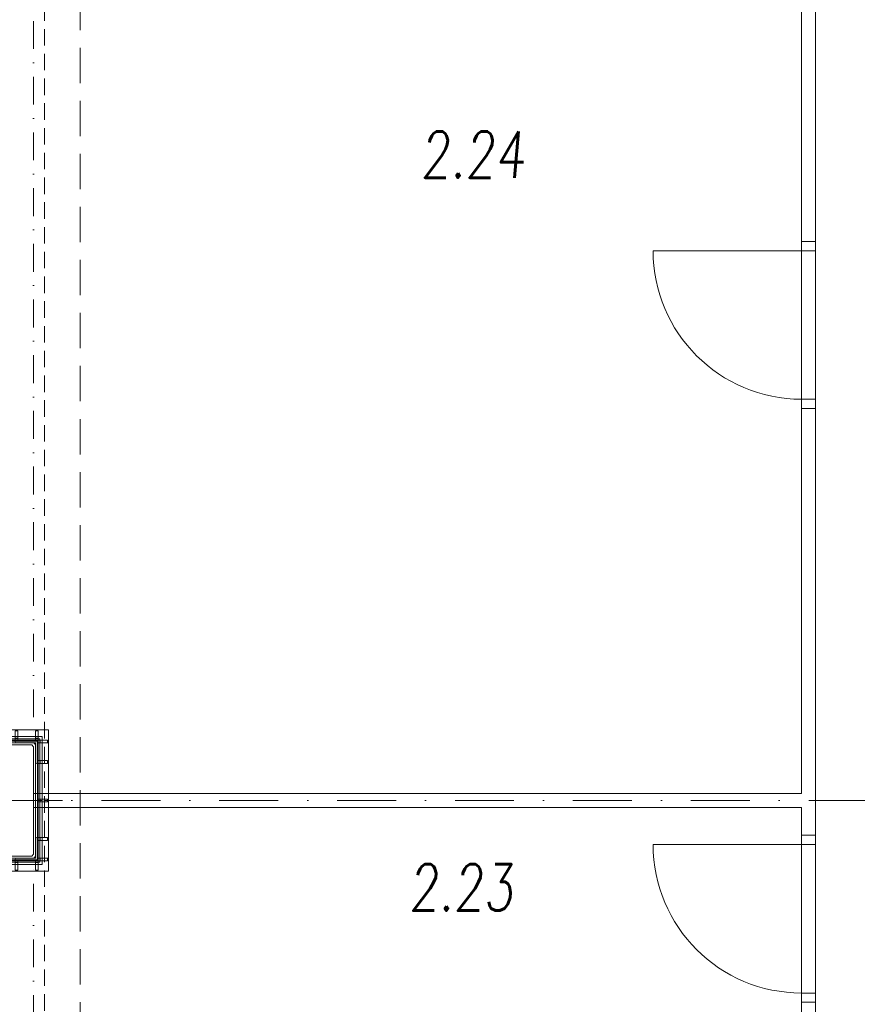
# Model space of a CAD drawing. Header units: millimetres. Extents: x 213386 to 459888, y 74252 to 208052.
# Tile 233 of 256: x 373901 to 378414, y 186134 to 191440. Entities that reach past the tile are written whole.
import ezdxf

# ---------------------------------------------------------------- set-up
doc = ezdxf.new("R2010")
doc.units = ezdxf.units.MM
for name, pattern in [('CK_Čerchovaná 50', [6, 3, -1.5, 0, -1.5]), ('DASHDOTX2', [2, 1, -0.5, 0, -0.5]), ('ČERCHOVANÁ', [25.4, 12.7, -6.35, 0, -6.35]), ('ČÁRKOVANÁ', [19.05, 12.7, -6.35])]:
    doc.linetypes.add(name, pattern=pattern)
for name, color, linetype, lineweight in [('DVERE', 255, 'Continuous', 0), ('HU-obrys', 255, 'Continuous', 0), ('HU-ocel pohled', 255, 'Continuous', 0), ('HU-ocel rez', 255, 'Continuous', 0), ('HU-osy', 255, 'DASHDOTX2', 0), ('HU-slaba odstin sedi 254', 255, 'Continuous', 0), ('KOTY 50', 255, 'Continuous', 0), ('NOVA', 255, 'Continuous', 0), ('NOVÁ TENKÁ', 255, 'Continuous', 0), ('NOVÁ TLUSTÁ', 255, 'Continuous', 0), ('OSY', 255, 'Continuous', 0), ('POPIS2', 255, 'Continuous', 0), ('TENKA', 255, 'Continuous', 0)]:
    doc.layers.add(name, color=color, linetype=linetype, lineweight=lineweight)
doc.layers.get('KOTY 50').off()
doc.styles.add('CS-ROMANS', font='romans.shx', dxfattribs={"width": 0.75, "oblique": 5})

# ---------------------------------------------------------------- blocks, each defined once
blk = doc.blocks.new('A$C657B7939')
at = {"layer": 'HU-slaba odstin sedi 254'}
h = blk.add_hatch(color=256, dxfattribs=at)
h.dxf.hatch_style = 1
h.paths.add_polyline_path([(0.01, 0.1135, 0.414214), (0.0035, 0.12), (0, 0.12), (0, 0), (0.12, 0), (0.12, 0.0035, 0.414214), (0.1135, 0.01), (0.023, 0.01, -0.414214), (0.01, 0.023)])
for p, q in [((0, 0.12), (0.0035, 0.12)), ((0, 0), (0, 0.12)), ((0.01, 0.1135), (0.01, 0.023)), ((0.023, 0.01), (0.1135, 0.01)), ((0.12, 0.0035), (0.12, 0)), ((0.12, 0), (0, 0))]:
    blk.add_line(p, q)
for centre, radius, start, end in [((0.0035, 0.1135), 0.0065, 0, 90), ((0.023, 0.023), 0.013, 180, 270), ((0.1135, 0.0035), 0.0065, 0, 90)]:
    blk.add_arc(centre, radius, start, end)
blk = doc.blocks.new('ztužení sloupů 2')
at = {"layer": 'HU-obrys', "ltscale": 100}
blk.add_lwpolyline([(141108.3, 177277.9), (141108.3, 176697.9), (141118.3, 176687.9), (141498.3, 176687.9), (141508.3, 176697.9), (141508.3, 177277.9), (141498.3, 177287.9), (141118.3, 177287.9)], close=True, dxfattribs=at)
at = {"layer": 'HU-ocel pohled'}
for p, q in [((141083.3, 177362.9), (141083.3, 177312.9)), ((141098.3, 177362.9), (141083.3, 177362.9)), ((141098.3, 177322.9), (141083.3, 177322.9)), ((141098.3, 177362.9), (141098.3, 177312.9)), ((141193, 177362.9), (141193, 177312.9)), ((141193, 177362.9), (141208, 177362.9)), ((141193, 177322.9), (141208, 177322.9)), ((141208, 177362.9), (141208, 177312.9)), ((141408, 177362.9), (141408, 177312.9)), ((141423, 177362.9), (141408, 177362.9)), ((141423, 177322.9), (141408, 177322.9)), ((141423, 177362.9), (141423, 177312.9)), ((141518.3, 177362.9), (141518.3, 177312.9)), ((141533.3, 177362.9), (141518.3, 177362.9)), ((141533.3, 177322.9), (141518.3, 177322.9)), ((141533.3, 177362.9), (141533.3, 177312.9)), ((141028, 177297.9), (141083.3, 177297.9)), ((141033.3, 177312.9), (141083.3, 177312.9)), ((141033.3, 177297.9), (141033.3, 177312.9)), ((141073.3, 177297.9), (141073.3, 177312.9)), ((141583.3, 177312.9), (141533.3, 177312.9)), ((141588, 177297.9), (141533.3, 177297.9)), ((141543.3, 177297.9), (141543.3, 177312.9)), ((141583.3, 177297.9), (141583.3, 177312.9)), ((141033.3, 177202.5), (141083.3, 177202.5)), ((141033.3, 177187.5), (141033.3, 177202.5)), ((141033.3, 177187.5), (141083.3, 177187.5)), ((141073.3, 177187.5), (141073.3, 177202.5)), ((141583.3, 177202.9), (141533.3, 177202.9)), ((141583.3, 177187.9), (141533.3, 177187.9)), ((141543.3, 177187.9), (141543.3, 177202.9)), ((141583.3, 177187.9), (141583.3, 177202.9)), ((141033.3, 176995.4), (141083.3, 176995.4)), ((141033.3, 176980.4), (141033.3, 176995.4)), ((141033.3, 176980.4), (141083.3, 176980.4)), ((141073.3, 176980.4), (141073.3, 176995.4)), ((141583.3, 176995.4), (141533.3, 176995.4)), ((141583.3, 176980.4), (141533.3, 176980.4)), ((141543.3, 176980.4), (141543.3, 176995.4)), ((141583.3, 176980.4), (141583.3, 176995.4)), ((141033.3, 176788.2), (141083.3, 176788.2)), ((141033.3, 176773.2), (141033.3, 176788.2)), ((141073.3, 176773.2), (141073.3, 176788.2)), ((141583.3, 176787.9), (141533.3, 176787.9)), ((141543.3, 176772.9), (141543.3, 176787.9)), ((141583.3, 176772.9), (141583.3, 176787.9)), ((141033.3, 176773.2), (141083.3, 176773.2)), ((141583.3, 176772.9), (141533.3, 176772.9)), ((141028, 176677.9), (141083.3, 176677.9)), ((141033.3, 176662.9), (141033.3, 176677.9)), ((141033.3, 176662.9), (141083.3, 176662.9)), ((141073.3, 176662.9), (141073.3, 176677.9)), ((141083.3, 176612.9), (141083.3, 176662.9)), ((141098.3, 176652.9), (141083.3, 176652.9)), ((141098.3, 176612.9), (141098.3, 176662.9)), ((141193, 176612.9), (141193, 176662.9)), ((141193, 176652.9), (141208, 176652.9)), ((141208, 176612.9), (141208, 176662.9)), ((141408, 176612.9), (141408, 176662.9)), ((141423, 176652.9), (141408, 176652.9)), ((141423, 176612.9), (141423, 176662.9)), ((141518.3, 176612.9), (141518.3, 176662.9)), ((141533.3, 176652.9), (141518.3, 176652.9)), ((141588, 176677.9), (141533.3, 176677.9)), ((141533.3, 176612.9), (141533.3, 176662.9)), ((141583.3, 176662.9), (141533.3, 176662.9)), ((141543.3, 176662.9), (141543.3, 176677.9)), ((141583.3, 176662.9), (141583.3, 176677.9)), ((141098.3, 176612.9), (141083.3, 176612.9)), ((141193, 176612.9), (141208, 176612.9)), ((141423, 176612.9), (141408, 176612.9)), ((141533.3, 176612.9), (141518.3, 176612.9))]:
    blk.add_line(p, q, dxfattribs=at)
for points in [[(141028, 177367.9), (141028, 176607.9), (141588, 176607.9), (141588, 177367.9)], [(141083.3, 177312.9), (141083.3, 176662.9), (141533.3, 176662.9), (141533.3, 177312.9)], [(141098.3, 177297.9), (141098.3, 176677.9), (141518.3, 176677.9), (141518.3, 177297.9)]]:
    blk.add_lwpolyline(points, close=True, dxfattribs=at)
at = {"layer": 'HU-osy', "ltscale": 100}
for p, q in [((141308.3, 176604.2), (141308.3, 177371.5)), ((141662.8, 176987.9), (140895.4, 176987.9))]:
    blk.add_line(p, q, dxfattribs=at)
at = {"layer": 'NOVÁ TLUSTÁ', "ltscale": 5}
for points in [[(141063.3, 177332.9), (141553.3, 177332.9), (141553.3, 176642.9), (141063.3, 176642.9)], [(141075.8, 177320.4), (141540.8, 177320.4), (141540.8, 176655.4), (141075.8, 176655.4)], [(141088.3, 177307.9), (141528.3, 177307.9), (141528.3, 176667.9), (141088.3, 176667.9)]]:
    blk.add_lwpolyline(points, close=True, dxfattribs=at)
at = {"layer": 'HU-ocel rez', "ltscale": 30}
for p, xscale, yscale, rotation in [((141088.3, 177307.9), 1000, 1000, 270), ((141528.3, 177307.9), -1000.000000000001, 1000.000000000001, 90), ((141088.3, 176667.9), -1000, 1000, 270), ((141528.3, 176667.9), 1000.000000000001, 1000.000000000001, 90)]:
    blk.add_blockref('A$C657B7939', p, dxfattribs=dict(at, xscale=xscale, yscale=yscale, rotation=rotation))

msp = doc.modelspace()

# ---------------------------------------------------------------- linework, layer by layer
at = {"layer": 'DVERE'}
for points in [[(378114.138, 190244.654), (378189.138, 190244.654)], [(378114.138, 189394.654), (378114.138, 190194.654)], [(378189.138, 190194.654), (378189.138, 189394.654)]]:
    msp.add_lwpolyline(points, close=True, dxfattribs=at)
msp.add_lwpolyline([(378114.138, 190194.654), (377314.138, 190194.654, 0.41421356), (378114.138, 189394.654)], format="xyb", close=True, dxfattribs=at)
at = {"layer": 'NOVA'}
for p, q in [((378114.138, 196719.654), (378114.138, 187269.654)), ((378189.138, 196719.654), (378189.138, 187044.654)), ((374976.638, 187269.654), (373976.638, 187269.654)), ((374976.638, 187194.654), (373976.638, 187194.654)), ((378114.138, 187194.654), (378114.138, 187044.654)), ((378114.138, 186144.654), (378114.138, 184869.654)), ((378189.138, 186144.654), (378189.138, 185532.154))]:
    msp.add_line(p, q, dxfattribs=at)
at = {"layer": 'NOVA', "linetype": 'ČÁRKOVANÁ', "ltscale": 15}
msp.add_lwpolyline([(380526.638, 181382.154), (374226.638, 181382.154), (374226.638, 202682.154), (380526.638, 202682.154)], dxfattribs=at)
at = {"layer": 'NOVA'}
for points in [[(378114.138, 190194.654), (378189.138, 190194.654)], [(378114.138, 189394.654), (378189.138, 189394.654)], [(378114.138, 189344.654), (378189.138, 189344.654)], [(374976.638, 187269.654), (378114.138, 187269.654)], [(374976.638, 187194.654), (378114.138, 187194.654)], [(378114.138, 187044.654), (378189.138, 187044.654)], [(378114.138, 186144.654), (378189.138, 186144.654)]]:
    msp.add_lwpolyline(points, close=True, dxfattribs=at)
at = {"layer": 'NOVÁ TENKÁ'}
for p, q in [((378114.138, 186144.654), (378114.138, 187044.654)), ((378114.138, 186144.654), (378114.138, 187044.654)), ((378114.138, 187044.654), (378114.138, 186144.654)), ((378189.138, 187044.654), (378189.138, 186144.654)), ((378189.138, 186144.654), (378189.138, 187044.654)), ((378114.138, 186994.654), (377314.138, 186994.654)), ((378114.138, 186994.654), (378189.138, 186994.654)), ((378189.138, 186994.654), (378114.138, 186994.654)), ((378114.138, 186194.654), (378189.138, 186194.654)), ((378189.138, 186194.654), (378114.138, 186194.654))]:
    msp.add_line(p, q, dxfattribs=at)
msp.add_arc((378114.138, 186994.654), 800, 180, 270, dxfattribs=at)
at = {"layer": 'OSY', "linetype": 'ČERCHOVANÁ', "ltscale": 25}
msp.add_line((400063.194, 187232.154), (372424.222, 187232.154), dxfattribs=at)
at = {"layer": 'TENKA', "linetype": 'CK_Čerchovaná 50', "ltscale": 50}
for p, q in [((373976.638, 191732.154), (373976.638, 187532.154)), ((373976.638, 182732.154), (373976.638, 186932.154))]:
    msp.add_line(p, q, dxfattribs=at)
at = {"layer": 'TENKA', "linetype": 'ČÁRKOVANÁ', "ltscale": 7}
msp.add_lwpolyline([(374034.138, 203432.154), (399176.638, 203432.154), (399176.638, 180632.154), (374034.138, 180632.154)], close=True, dxfattribs=at)

# ---------------------------------------------------------------- block references
at = {"layer": 'KOTY 50'}
msp.add_blockref('ztužení sloupů 2', (232468.311, 10244.296), dxfattribs=at)

# ---------------------------------------------------------------- texts
at = {"layer": 'POPIS2', "ltscale": 15, "style": 'CS-ROMANS', "oblique": 5, "width": 0.75}
for s, p in [('2.24', (376061.115, 190588.01)), ('2.23', (375998.479, 186638.578))]:
    msp.add_text(s, height=250, dxfattribs=at).set_placement(p)

doc.saveas('drawing.dxf')
